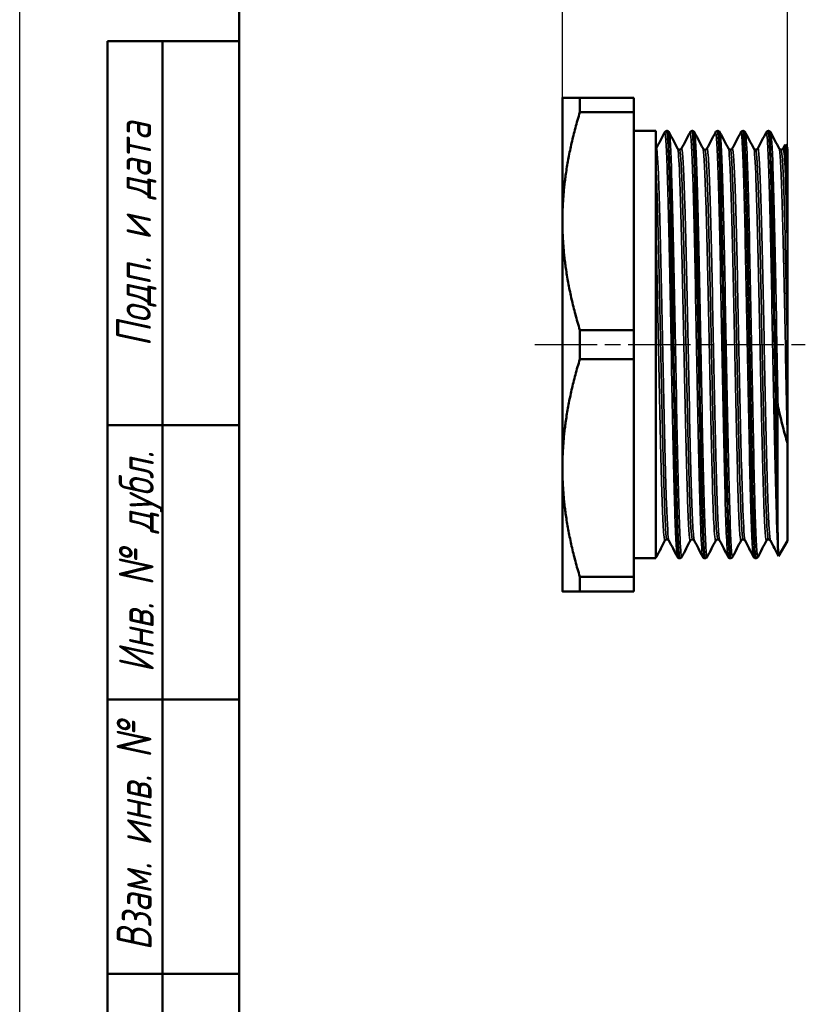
# Model space of a CAD drawing. Header units: millimetres. Extents: x -117 to 734, y -69 to 356.
# Tile 2 of 10: x 0 to 72, y 62 to 152. Entities that reach past the tile are written whole.
import ezdxf
from ezdxf.enums import TextEntityAlignment as Align

# ---------------------------------------------------------------- set-up
doc = ezdxf.new("R2010")
doc.units = ezdxf.units.MM
doc.linetypes.add('CHAIN', pattern=[0.7087, 0.4724, -0.0591, 0.1181, -0.0591])
for name, color, linetype, lineweight in [('Видимые тонкие (ГОСТ)', 7, 'Continuous', 35), ('Видимый контур (ГОСТ)', 7, 'Continuous', 50), ('Кромка (ГОСТ)', 7, 'Continuous', 50), ('Обозначение (ГОСТ)', 7, 'Continuous', 25), ('Осевая линия (ГОСТ)', 7, 'Continuous', 25), ('Размер (ГОСТ)', 7, 'Continuous', 25), ('Эскизная геометрия (ГОСТ)', 7, 'Continuous', 50)]:
    doc.layers.add(name, color=color, linetype=linetype, lineweight=lineweight)
doc.styles.get("Standard").update_dxf_attribs({"font": 'GOST Common Italic.ttf'})
doc.styles.add('Альтернативный текст (ГОСТ)', font='txt', dxfattribs={"width": 0.8})
doc.styles.add('Обычный текст (ГОСТ)', font='GOST Common Italic.ttf')
doc.dimstyles.new('Обычный (ГОСТ)', dxfattribs={"dimtxt": 3.5, "dimasz": 3.5, "dimexe": 1, "dimexo": 0, "dimgap": 0.5, "dimtad": 1, "dimrnd": 1e-08, "dimtxsty": 'Обычный текст (ГОСТ)', "dimblk": 'Filled-1', "dimcen": 0.09, "dimdle": 15, "dimclrd": 256, "dimclre": 256, "dimclrt": 256, "dimazin": 2, "dimtfac": 0.714286, "dimtdec": 3, "dimtmove": 0, "dimatfit": 3, "dimfxl": 1, "dimtolj": 1, "dimlwd": 25, "dimlwe": 25, "dimarcsym": 0})

# ---------------------------------------------------------------- blocks, each defined once
blk = doc.blocks.new('ГОСТ - Доп. графы 1')
at = {"layer": 'Эскизная геометрия (ГОСТ)'}
for p, q in [((-12, 0), (-12, 145)), ((-12, 145), (0, 145)), ((-7, 145), (-7, 0)), ((-12, 110), (-7, 110)), ((-7, 110), (0, 110)), ((-12, 85), (-7, 85)), ((-7, 85), (0, 85)), ((-12, 60), (-7, 60)), ((-7, 60), (0, 60))]:
    blk.add_line(p, q, dxfattribs=at)
at = {"layer": 'Обозначение (ГОСТ)', "char_height": 3.17, "attachment_point": 5, "rotation": 90, "style": 'Альтернативный текст (ГОСТ)'}
for s, insert, width in [('\\fGOST Common|b0|i1;\\H3.1700;Подп. и дата', (-9.373, 127.414), 34.76787), ('\\fGOST Common|b0|i1;\\H3.1700;Инв. № дубл.', (-8.947, 97.547), 24.84382), ('\\fGOST Common|b0|i1;\\H3.1700;Взам. инв. №', (-9.575, 72.532), 24.86686)]:
    blk.add_mtext(s, dxfattribs=dict(at, insert=insert, width=width))
at = {"layer": 'Обозначение (ГОСТ)', "lineweight": 30, "width": 0.8, "flags": 17}
for tag, p in [('Подп._и_дата_2', (-3.532, 127.511)), ('Инв._номер_дубликата', (-3.406, 97.466)), ('Взамен_инв._номера', (-3.46, 72.529)), ('Подп._и_дата_1', (-3.422, 42.352)), ('ИНВЕНТАРНЫЙ_НОМЕР', (-3.329, 12.683))]:
    blk.add_attdef(tag, text='', height=3.17, rotation=90, dxfattribs=at).set_placement(p, align=Align.MIDDLE_CENTER)
blk = doc.blocks.new('Рамки ГОСТ_ граница 297x210')
at = {"layer": 'Кромка (ГОСТ)', "lineweight": 25}
blk.add_line((0, 0), (0, 297), dxfattribs=at)
at = {"layer": 'Кромка (ГОСТ)'}
blk.add_line((20, 292), (20, 5), dxfattribs=at)
blk = doc.blocks.new('Filled-1')
at = {"color": 0}
for p, q in [((0, 0), (-1, 0.143)), ((-1, 0.143), (-1, -0.143)), ((-1, 0), (0, 0)), ((-1, -0.143), (0, 0))]:
    blk.add_line(p, q, dxfattribs=at)
at = {"color": 0, "flags": 128}
blk.add_lwpolyline([(-1, -0.143), (0, 0), (-1, 0.143), (-1, -0.143)], dxfattribs=at)
at = {"color": 0}
blk.add_solid([(-1, -0.143), (0, 0), (-1, 0.143), (-1, -0.143)], dxfattribs=at)
blk = doc.blocks.new('*D9')
at = {"layer": 'Defpoints', "color": 0, "linetype": 'Continuous', "transparency": 16777216}
for p in [(69.933, 159.189), (69.933, 140.236), (49.433, 133.606)]:
    blk.add_point(p, dxfattribs=at)
at = {"layer": 'Размер (ГОСТ)', "linetype": 'Continuous', "lineweight": 25, "transparency": 16777216}
for p, q in [((49.433, 133.606), (49.433, 160.189)), ((69.933, 140.236), (69.933, 160.189)), ((52.933, 159.189), (66.433, 159.189))]:
    blk.add_line(p, q, dxfattribs=at)
at = {"layer": 'Размер (ГОСТ)', "linetype": 'Continuous', "lineweight": 25, "transparency": 16777216, "xscale": 3.5, "yscale": 3.5, "zscale": 3.5, "rotation": 180}
blk.add_blockref('Filled-1', (49.433, 159.189), dxfattribs=at)
at = {"layer": 'Размер (ГОСТ)', "linetype": 'Continuous', "lineweight": 25, "transparency": 16777216, "xscale": 3.5, "yscale": 3.5, "zscale": 3.5}
blk.add_blockref('Filled-1', (69.933, 159.189), dxfattribs=at)
at = {"layer": 'Размер (ГОСТ)', "linetype": 'Continuous', "lineweight": 25, "transparency": 16777216, "insert": (55.282, 163.889), "char_height": 3.5, "attachment_point": 1, "style": 'Обычный текст (ГОСТ)'}
blk.add_mtext('\\A1;20,5', dxfattribs=at)

msp = doc.modelspace()

# ---------------------------------------------------------------- linework, layer by layer
at = {"layer": 'Видимые тонкие (ГОСТ)'}
for points, knots in [([(59.902, 103.01), (59.827, 103.156), (59.753, 104.517), (59.678, 106.863), (59.6, 109.338), (59.522, 112.897), (59.443, 116.854), (59.365, 120.803), (59.287, 125.126), (59.208, 128.995), (59.13, 132.856), (59.052, 136.243), (58.974, 138.508), (58.898, 140.714), (58.822, 141.845), (58.746, 141.701)], [33.023211, 33.023211, 33.023211, 33.023211, 33.629744, 33.629744, 33.629744, 34.269372, 34.269372, 34.269372, 34.907574, 34.907574, 34.907574, 35.544565, 35.544565, 35.544565, 36.164804, 36.164804, 36.164804, 36.164804]), ([(60.316, 103.015), (60.259, 102.913), (60.203, 103.487), (60.146, 104.707), (60.068, 106.394), (59.99, 109.305), (59.912, 112.886), (59.834, 116.464), (59.756, 120.692), (59.678, 124.763), (59.6, 128.858), (59.522, 132.773), (59.443, 135.752), (59.365, 138.725), (59.287, 140.751), (59.208, 141.441), (59.192, 141.583), (59.176, 141.668), (59.16, 141.698)], [26.667049, 26.667049, 26.667049, 26.667049, 27.126948, 27.126948, 27.126948, 27.763197, 27.763197, 27.763197, 28.398995, 28.398995, 28.398995, 29.038622, 29.038622, 29.038622, 29.676825, 29.676825, 29.676825, 29.808642, 29.808642, 29.808642, 29.808642]), ([(62.213, 103.014), (62.152, 103.137), (62.091, 104.05), (62.031, 105.672), (61.953, 107.753), (61.875, 110.989), (61.797, 114.764), (61.716, 118.66), (61.636, 123.109), (61.555, 127.21), (61.477, 131.208), (61.398, 134.853), (61.32, 137.441), (61.241, 140.026), (61.163, 141.543), (61.085, 141.7), (61.076, 141.718), (61.066, 141.718), (61.057, 141.7)], [26.740026, 26.740026, 26.740026, 26.740026, 27.235422, 27.235422, 27.235422, 27.871348, 27.871348, 27.871348, 28.52778, 28.52778, 28.52778, 29.167844, 29.167844, 29.167844, 29.807139, 29.807139, 29.807139, 29.881619, 29.881619, 29.881619, 29.881619]), ([(62.627, 103.018), (62.584, 102.937), (62.542, 103.241), (62.499, 103.93), (62.421, 105.19), (62.343, 107.73), (62.265, 111.066), (62.187, 114.401), (62.109, 118.513), (62.031, 122.617), (61.953, 126.721), (61.875, 130.795), (61.797, 134.063), (61.716, 137.436), (61.636, 139.93), (61.555, 141.039), (61.527, 141.425), (61.499, 141.642), (61.471, 141.694)], [20.383864, 20.383864, 20.383864, 20.383864, 20.732125, 20.732125, 20.732125, 21.368519, 21.368519, 21.368519, 22.004672, 22.004672, 22.004672, 22.640599, 22.640599, 22.640599, 23.297031, 23.297031, 23.297031, 23.525456, 23.525456, 23.525456, 23.525456]), ([(64.524, 103.017), (64.475, 103.116), (64.425, 103.736), (64.376, 104.851), (64.297, 106.611), (64.219, 109.595), (64.141, 113.231), (64.062, 116.864), (63.984, 121.128), (63.906, 125.202), (63.827, 129.275), (63.749, 133.138), (63.671, 136.048), (63.593, 138.957), (63.515, 140.9), (63.436, 141.504), (63.414, 141.678), (63.391, 141.741), (63.369, 141.696)], [20.456841, 20.456841, 20.456841, 20.456841, 20.861516, 20.861516, 20.861516, 21.500301, 21.500301, 21.500301, 22.138741, 22.138741, 22.138741, 22.77685, 22.77685, 22.77685, 23.414639, 23.414639, 23.414639, 23.598433, 23.598433, 23.598433, 23.598433]), ([(64.938, 103.018), (64.908, 102.957), (64.877, 103.097), (64.846, 103.443), (64.767, 104.323), (64.689, 106.532), (64.611, 109.644), (64.532, 112.755), (64.454, 116.751), (64.376, 120.863), (64.297, 124.972), (64.219, 129.176), (64.141, 132.665), (64.062, 136.152), (63.984, 138.906), (63.906, 140.399), (63.865, 141.18), (63.824, 141.614), (63.783, 141.693)], [14.100678, 14.100678, 14.100678, 14.100678, 14.352106, 14.352106, 14.352106, 14.991623, 14.991623, 14.991623, 15.630767, 15.630767, 15.630767, 16.269552, 16.269552, 16.269552, 16.907992, 16.907992, 16.907992, 17.242271, 17.242271, 17.242271, 17.242271]), ([(66.836, 103.018), (66.803, 103.08), (66.77, 103.371), (66.737, 103.893), (66.659, 105.128), (66.581, 107.645), (66.503, 110.964), (66.425, 114.283), (66.347, 118.386), (66.269, 122.491), (66.191, 126.595), (66.113, 130.678), (66.035, 133.963), (65.957, 137.246), (65.879, 139.714), (65.801, 140.895), (65.761, 141.505), (65.72, 141.769), (65.68, 141.691)], [14.173655, 14.173655, 14.173655, 14.173655, 14.442615, 14.442615, 14.442615, 15.07884, 15.07884, 15.07884, 15.714947, 15.714947, 15.714947, 16.35094, 16.35094, 16.35094, 16.986822, 16.986822, 16.986822, 17.315248, 17.315248, 17.315248, 17.315248]), ([(67.25, 103.013), (67.235, 102.983), (67.22, 103.001), (67.205, 103.067), (67.127, 103.416), (67.049, 105.109), (66.971, 107.822), (66.893, 110.534), (66.815, 114.252), (66.737, 118.265), (66.659, 122.278), (66.581, 126.565), (66.503, 130.308), (66.425, 134.05), (66.347, 137.229), (66.269, 139.238), (66.211, 140.737), (66.152, 141.579), (66.094, 141.697)], [7.817493, 7.817493, 7.817493, 7.817493, 7.939053, 7.939053, 7.939053, 8.575521, 8.575521, 8.575521, 9.211866, 9.211866, 9.211866, 9.84809, 9.84809, 9.84809, 10.484197, 10.484197, 10.484197, 10.959086, 10.959086, 10.959086, 10.959086]), ([(69.08, 103.461), (69.002, 104.355), (68.924, 106.569), (68.845, 109.679), (68.767, 112.787), (68.689, 116.774), (68.611, 120.875), (68.533, 124.975), (68.455, 129.168), (68.376, 132.65), (68.298, 136.132), (68.22, 138.885), (68.142, 140.383), (68.092, 141.346), (68.042, 141.787), (67.991, 141.694)], [8.073218, 8.073218, 8.073218, 8.073218, 8.710792, 8.710792, 8.710792, 9.348216, 9.348216, 9.348216, 9.985494, 9.985494, 9.985494, 10.622629, 10.622629, 10.622629, 11.032063, 11.032063, 11.032063, 11.032063]), ([(69.08, 116.651), (69.002, 120.582), (68.924, 124.902), (68.845, 128.783), (68.767, 132.663), (68.689, 136.083), (68.611, 138.388), (68.542, 140.408), (68.474, 141.562), (68.405, 141.7)], [2.842468, 2.842468, 2.842468, 2.842468, 3.480042, 3.480042, 3.480042, 4.117467, 4.117467, 4.117467, 4.6759, 4.6759, 4.6759, 4.6759]), ([(59.131, 104.491), (59.058, 104.635), (58.985, 105.845), (58.913, 107.934), (58.831, 110.279), (58.749, 113.719), (58.668, 117.54), (58.588, 121.276), (58.508, 125.351), (58.428, 128.956), (58.346, 132.685), (58.263, 135.884), (58.181, 137.876), (58.112, 139.53), (58.044, 140.342), (57.975, 140.219)], [33.026226, 33.026226, 33.026226, 33.026226, 33.619123, 33.619123, 33.619123, 34.284833, 34.284833, 34.284833, 34.93561, 34.93561, 34.93561, 35.608787, 35.608787, 35.608787, 36.167818, 36.167818, 36.167818, 36.167818]), ([(61.086, 104.49), (61.081, 104.479), (61.075, 104.474), (61.069, 104.476), (60.989, 104.505), (60.909, 105.84), (60.83, 108.216), (60.75, 110.589), (60.67, 113.987), (60.59, 117.733), (60.511, 121.476), (60.431, 125.544), (60.351, 129.129), (60.271, 132.712), (60.192, 135.791), (60.112, 137.757), (60.052, 139.251), (59.991, 140.095), (59.931, 140.217)], [26.664035, 26.664035, 26.664035, 26.664035, 26.710845, 26.710845, 26.710845, 27.362189, 27.362189, 27.362189, 28.012849, 28.012849, 28.012849, 28.662881, 28.662881, 28.662881, 29.312341, 29.312341, 29.312341, 29.805627, 29.805627, 29.805627, 29.805627]), ([(61.264, 104.594), (61.195, 104.601), (61.125, 105.566), (61.056, 107.365), (60.976, 109.438), (60.896, 112.603), (60.816, 116.229), (60.736, 119.851), (60.656, 123.91), (60.576, 127.597), (60.496, 131.28), (60.417, 134.57), (60.337, 136.811), (60.261, 138.945), (60.185, 140.115), (60.109, 140.118)], [26.703538, 26.703538, 26.703538, 26.703538, 27.269806, 27.269806, 27.269806, 27.922178, 27.922178, 27.922178, 28.573868, 28.573868, 28.573868, 29.22493, 29.22493, 29.22493, 29.84513, 29.84513, 29.84513, 29.84513]), ([(61.442, 104.498), (61.398, 104.584), (61.353, 105.054), (61.309, 105.897), (61.229, 107.415), (61.149, 110.135), (61.069, 113.513), (60.989, 116.887), (60.909, 120.897), (60.83, 124.745), (60.75, 128.588), (60.67, 132.245), (60.59, 134.989), (60.511, 137.731), (60.431, 139.545), (60.351, 140.07), (60.33, 140.212), (60.308, 140.26), (60.286, 140.216)], [26.74304, 26.74304, 26.74304, 26.74304, 27.104919, 27.104919, 27.104919, 27.757004, 27.757004, 27.757004, 28.408348, 28.408348, 28.408348, 29.059008, 29.059008, 29.059008, 29.70904, 29.70904, 29.70904, 29.884633, 29.884633, 29.884633, 29.884633]), ([(63.398, 104.495), (63.34, 104.389), (63.282, 104.947), (63.224, 106.136), (63.144, 107.766), (63.064, 110.571), (62.984, 113.996), (62.905, 117.419), (62.825, 121.44), (62.745, 125.261), (62.666, 129.08), (62.586, 132.677), (62.506, 135.338), (62.427, 137.998), (62.347, 139.708), (62.268, 140.129), (62.259, 140.174), (62.251, 140.205), (62.242, 140.22)], [20.380849, 20.380849, 20.380849, 20.380849, 20.854631, 20.854631, 20.854631, 21.504633, 21.504633, 21.504633, 22.154344, 22.154344, 22.154344, 22.803777, 22.803777, 22.803777, 23.452946, 23.452946, 23.452946, 23.522442, 23.522442, 23.522442, 23.522442]), ([(63.576, 104.601), (63.535, 104.601), (63.494, 104.926), (63.453, 105.575), (63.373, 106.839), (63.293, 109.327), (63.213, 112.541), (63.133, 115.755), (63.054, 119.675), (62.974, 123.522), (62.894, 127.367), (62.814, 131.115), (62.734, 134.021), (62.655, 136.925), (62.575, 138.971), (62.495, 139.751), (62.47, 139.995), (62.445, 140.115), (62.42, 140.113)], [20.420352, 20.420352, 20.420352, 20.420352, 20.754424, 20.754424, 20.754424, 21.405784, 21.405784, 21.405784, 22.056839, 22.056839, 22.056839, 22.707602, 22.707602, 22.707602, 23.358087, 23.358087, 23.358087, 23.561945, 23.561945, 23.561945, 23.561945]), ([(63.754, 104.494), (63.736, 104.525), (63.719, 104.614), (63.702, 104.763), (63.622, 105.455), (63.543, 107.429), (63.463, 110.291), (63.383, 113.151), (63.303, 116.882), (63.224, 120.742), (63.144, 124.6), (63.064, 128.565), (62.984, 131.848), (62.905, 135.129), (62.825, 137.711), (62.745, 139.08), (62.696, 139.925), (62.647, 140.306), (62.598, 140.214)], [20.459855, 20.459855, 20.459855, 20.459855, 20.599855, 20.599855, 20.599855, 21.250483, 21.250483, 21.250483, 21.90079, 21.90079, 21.90079, 22.550792, 22.550792, 22.550792, 23.200503, 23.200503, 23.200503, 23.601448, 23.601448, 23.601448, 23.601448]), ([(65.709, 104.498), (65.68, 104.439), (65.651, 104.547), (65.622, 104.826), (65.542, 105.594), (65.461, 107.65), (65.381, 110.582), (65.301, 113.512), (65.221, 117.3), (65.141, 121.185), (65.061, 125.067), (64.981, 129.024), (64.901, 132.263), (64.821, 135.5), (64.741, 138.001), (64.661, 139.265), (64.625, 139.829), (64.589, 140.146), (64.553, 140.213)], [14.097664, 14.097664, 14.097664, 14.097664, 14.335475, 14.335475, 14.335475, 14.989171, 14.989171, 14.989171, 15.642433, 15.642433, 15.642433, 16.295274, 16.295274, 16.295274, 16.947711, 16.947711, 16.947711, 17.239257, 17.239257, 17.239257, 17.239257]), ([(65.887, 104.594), (65.879, 104.593), (65.871, 104.605), (65.863, 104.63), (65.78, 104.891), (65.698, 106.539), (65.615, 109.225), (65.535, 111.836), (65.455, 115.409), (65.374, 119.226), (65.294, 123.039), (65.214, 127.072), (65.134, 130.514), (65.054, 133.953), (64.973, 136.781), (64.893, 138.429), (64.839, 139.537), (64.785, 140.108), (64.731, 140.112)], [14.137167, 14.137167, 14.137167, 14.137167, 14.202429, 14.202429, 14.202429, 14.876068, 14.876068, 14.876068, 15.530824, 15.530824, 15.530824, 16.185144, 16.185144, 16.185144, 16.839044, 16.839044, 16.839044, 17.27876, 17.27876, 17.27876, 17.27876]), ([(66.065, 104.493), (66, 104.624), (65.935, 105.597), (65.87, 107.305), (65.787, 109.474), (65.704, 112.818), (65.622, 116.624), (65.542, 120.314), (65.461, 124.416), (65.381, 128.105), (65.301, 131.792), (65.221, 135.044), (65.141, 137.211), (65.064, 139.299), (64.986, 140.367), (64.909, 140.221)], [14.17667, 14.17667, 14.17667, 14.17667, 14.70743, 14.70743, 14.70743, 15.381634, 15.381634, 15.381634, 16.03533, 16.03533, 16.03533, 16.688591, 16.688591, 16.688591, 17.318263, 17.318263, 17.318263, 17.318263]), ([(68.021, 104.49), (68.02, 104.489), (68.02, 104.488), (68.019, 104.487), (67.939, 104.35), (67.86, 105.514), (67.78, 107.746), (67.7, 109.978), (67.621, 113.265), (67.541, 116.956), (67.461, 120.646), (67.382, 124.717), (67.302, 128.363), (67.223, 132.007), (67.143, 135.205), (67.063, 137.322), (66.997, 139.081), (66.931, 140.085), (66.865, 140.219)], [7.814479, 7.814479, 7.814479, 7.814479, 7.818726, 7.818726, 7.818726, 8.468427, 8.468427, 8.468427, 9.117987, 9.117987, 9.117987, 9.767411, 9.767411, 9.767411, 10.416701, 10.416701, 10.416701, 10.956071, 10.956071, 10.956071, 10.956071]), ([(68.198, 104.597), (68.138, 104.603), (68.077, 105.337), (68.016, 106.736), (67.936, 108.571), (67.856, 111.54), (67.777, 115.053), (67.697, 118.565), (67.617, 122.599), (67.537, 126.352), (67.457, 130.105), (67.378, 133.555), (67.298, 136.017), (67.218, 138.478), (67.138, 139.937), (67.059, 140.102), (67.053, 140.113), (67.048, 140.119), (67.043, 140.118)], [7.853982, 7.853982, 7.853982, 7.853982, 8.350328, 8.350328, 8.350328, 9.001092, 9.001092, 9.001092, 9.651715, 9.651715, 9.651715, 10.302201, 10.302201, 10.302201, 10.952554, 10.952554, 10.952554, 10.995574, 10.995574, 10.995574, 10.995574]), ([(68.376, 104.498), (68.337, 104.574), (68.298, 104.952), (68.258, 105.629), (68.178, 106.997), (68.099, 109.578), (68.019, 112.86), (67.939, 116.141), (67.86, 120.103), (67.78, 123.959), (67.7, 127.815), (67.621, 131.543), (67.541, 134.403), (67.461, 137.263), (67.382, 139.24), (67.302, 139.94), (67.275, 140.179), (67.248, 140.269), (67.221, 140.215)], [7.893485, 7.893485, 7.893485, 7.893485, 8.215041, 8.215041, 8.215041, 8.864885, 8.864885, 8.864885, 9.514586, 9.514586, 9.514586, 10.164146, 10.164146, 10.164146, 10.81357, 10.81357, 10.81357, 11.035077, 11.035077, 11.035077, 11.035077]), ([(69.933, 113.379), (69.853, 116.735), (69.773, 120.736), (69.694, 124.585), (69.614, 128.433), (69.534, 132.108), (69.454, 134.877), (69.374, 137.645), (69.295, 139.491), (69.215, 140.049), (69.202, 140.139), (69.189, 140.196), (69.176, 140.219)], [2.615652, 2.615652, 2.615652, 2.615652, 3.266601, 3.266601, 3.266601, 3.917381, 3.917381, 3.917381, 4.567996, 4.567996, 4.567996, 4.672886, 4.672886, 4.672886, 4.672886]), ([(69.933, 122.305), (69.853, 126.165), (69.773, 130.018), (69.693, 133.094), (69.613, 136.168), (69.533, 138.447), (69.453, 139.476), (69.42, 139.902), (69.387, 140.112), (69.354, 140.111)], [3.138732, 3.138732, 3.138732, 3.138732, 3.790747, 3.790747, 3.790747, 4.442594, 4.442594, 4.442594, 4.712389, 4.712389, 4.712389, 4.712389]), ([(69.933, 131.243), (69.853, 134.61), (69.773, 137.317), (69.694, 138.827), (69.64, 139.845), (69.586, 140.314), (69.532, 140.215)], [3.661811, 3.661811, 3.661811, 3.661811, 4.31276, 4.31276, 4.31276, 4.751892, 4.751892, 4.751892, 4.751892]), ([(58.953, 104.597), (58.935, 104.595), (58.916, 104.658), (58.898, 104.789), (58.818, 105.365), (58.737, 107.241), (58.657, 110.039), (58.577, 112.82), (58.497, 116.494), (58.417, 120.327), (58.336, 124.197), (58.256, 128.207), (58.175, 131.541), (58.094, 134.875), (58.014, 137.514), (57.933, 138.92)], [32.986723, 32.986723, 32.986723, 32.986723, 33.135528, 33.135528, 33.135528, 33.791367, 33.791367, 33.791367, 34.44309, 34.44309, 34.44309, 35.100988, 35.100988, 35.100988, 35.758885, 35.758885, 35.758885, 35.758885]), ([(58.775, 104.499), (58.739, 104.429), (58.704, 104.607), (58.668, 105.04), (58.588, 106.007), (58.508, 108.235), (58.428, 111.28), (58.346, 114.429), (58.263, 118.435), (58.181, 122.447), (58.098, 126.459), (58.016, 130.45), (57.933, 133.575)], [32.94722, 32.94722, 32.94722, 32.94722, 33.238674, 33.238674, 33.238674, 33.889451, 33.889451, 33.889451, 34.562628, 34.562628, 34.562628, 35.235806, 35.235806, 35.235806, 35.235806])]:
    msp.add_open_spline(points, degree=3, knots=knots, dxfattribs=at)
msp.add_open_spline([(58.004, 103.01), (57.98, 102.965), (57.957, 103.04), (57.933, 103.235)], degree=3, dxfattribs=at)
at = {"layer": 'Видимый контур (ГОСТ)'}
for p, q in [((49.433, 144.856), (49.433, 133.606)), ((51.021, 143.53), (51.021, 144.856)), ((51.021, 144.856), (55.933, 144.856)), ((55.933, 144.856), (55.933, 143.53)), ((51.021, 143.53), (55.933, 143.53)), ((55.933, 123.682), (55.933, 143.53)), ((57.933, 141.831), (55.933, 141.831)), ((57.933, 141.831), (57.933, 102.881)), ((58.943, 141.831), (58.963, 141.831)), ((61.255, 141.831), (61.274, 141.831)), ((63.566, 141.831), (63.585, 141.831)), ((65.877, 141.831), (65.897, 141.831)), ((68.189, 141.831), (68.208, 141.831)), ((69.532, 140.222), (69.723, 140.587)), ((69.933, 140.236), (69.73, 140.588)), ((69.933, 131.263), (69.933, 140.236)), ((49.433, 133.606), (49.433, 111.106)), ((69.933, 131.263), (69.933, 131.243)), ((69.933, 131.243), (69.933, 122.305)), ((51.021, 121.03), (51.021, 123.682)), ((51.021, 123.682), (55.933, 123.682)), ((55.933, 123.682), (55.933, 121.03)), ((69.933, 122.305), (69.933, 113.379)), ((51.021, 121.03), (55.933, 121.03)), ((55.933, 101.182), (55.933, 121.03)), ((69.933, 113.379), (69.933, 113.359)), ((69.933, 104.475), (69.933, 113.359)), ((49.433, 111.106), (49.433, 99.856)), ((69.013, 111.104), (69.013, 110.281)), ((69.933, 104.475), (69.122, 103.071)), ((57.933, 102.881), (55.933, 102.881)), ((60.099, 102.881), (60.118, 102.881)), ((62.41, 102.881), (62.43, 102.881)), ((64.722, 102.881), (64.741, 102.881)), ((67.033, 102.881), (67.053, 102.881)), ((51.021, 99.856), (51.021, 101.182)), ((51.021, 101.182), (55.933, 101.182)), ((55.933, 101.182), (55.933, 99.856)), ((51.021, 99.856), (55.933, 99.856))]:
    msp.add_line(p, q, dxfattribs=at)
for points, weights in [([(49.433, 144.856), (49.433, 144.856), (51.021, 144.856)], [1, 1.03771294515, 1.01483072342]), ([(51.021, 143.53), (49.433, 138.282), (49.433, 133.606)], [1.01483072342, 1.03771294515, 1]), ([(49.433, 133.606), (49.433, 128.929), (51.021, 123.682)], [1, 1.03771294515, 1.01483072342]), ([(51.021, 121.03), (49.433, 115.782), (49.433, 111.106)], [1.01483072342, 1.03771294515, 1]), ([(49.433, 111.106), (49.433, 106.429), (51.021, 101.182)], [1, 1.03771294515, 1.01483072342]), ([(51.021, 99.856), (49.433, 99.856), (49.433, 99.856)], [1.01483072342, 1.03771294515, 1])]:
    msp.add_rational_spline(points, weights, degree=2, dxfattribs=at)
for points, knots in [([(58.746, 141.701), (58.755, 141.719), (58.767, 141.74), (58.808, 141.78), (58.827, 141.795), (58.877, 141.82), (58.909, 141.829), (58.943, 141.831)], [0, 0, 0, 0, 0.03589331, 0.03589331, 0.05457819, 0.05457819, 0.07393408, 0.07393408, 0.07393408, 0.07393408]), ([(58.943, 141.825), (58.996, 141.822), (59.05, 141.207), (59.103, 140.012), (59.181, 138.27), (59.259, 135.304), (59.337, 131.68), (59.415, 128.057), (59.493, 123.795), (59.571, 119.706), (59.649, 115.619), (59.727, 111.726), (59.805, 108.77), (59.883, 105.814), (59.961, 103.81), (60.039, 103.14), (60.059, 102.967), (60.079, 102.883), (60.099, 102.885)], [-36.129061, -36.129061, -36.129061, -36.129061, -35.692662, -35.692662, -35.692662, -35.056796, -35.056796, -35.056796, -34.421063, -34.421063, -34.421063, -33.785458, -33.785458, -33.785458, -33.149979, -33.149979, -33.149979, -32.986723, -32.986723, -32.986723, -32.986723]), ([(58.963, 141.831), (59.009, 141.829), (59.053, 141.811), (59.108, 141.773), (59.125, 141.754), (59.147, 141.724), (59.154, 141.712), (59.16, 141.701)], [0, 0, 0, 0, 0.02680473, 0.02680473, 0.05152112, 0.05152112, 0.07389735, 0.07389735, 0.07389735, 0.07389735]), ([(60.119, 102.881), (60.112, 102.881), (60.106, 102.889), (60.099, 102.906), (60.022, 103.118), (59.944, 104.679), (59.866, 107.293), (59.785, 109.995), (59.705, 113.809), (59.624, 117.962), (59.546, 121.999), (59.468, 126.333), (59.389, 130.132), (59.311, 133.923), (59.233, 137.161), (59.155, 139.226), (59.091, 140.923), (59.027, 141.821), (58.963, 141.828)], [26.702792, 26.702792, 26.702792, 26.702792, 26.754862, 26.754862, 26.754862, 27.390062, 27.390062, 27.390062, 28.046765, 28.046765, 28.046765, 28.685086, 28.685086, 28.685086, 29.322036, 29.322036, 29.322036, 29.84513, 29.84513, 29.84513, 29.84513]), ([(61.057, 141.701), (61.066, 141.719), (61.078, 141.74), (61.119, 141.78), (61.138, 141.795), (61.188, 141.82), (61.221, 141.829), (61.254, 141.831)], [0, 0, 0, 0, 0.03589331, 0.03589331, 0.05457819, 0.05457819, 0.07393408, 0.07393408, 0.07393408, 0.07393408]), ([(61.254, 141.827), (61.32, 141.822), (61.385, 140.887), (61.451, 139.121), (61.53, 136.999), (61.609, 133.692), (61.687, 129.843), (61.766, 126.012), (61.844, 121.665), (61.922, 117.639), (62.001, 113.615), (62.079, 109.933), (62.157, 107.302), (62.236, 104.673), (62.314, 103.106), (62.392, 102.904), (62.398, 102.888), (62.404, 102.881), (62.41, 102.881)], [-29.845876, -29.845876, -29.845876, -29.845876, -29.311282, -29.311282, -29.311282, -28.66893, -28.66893, -28.66893, -28.029689, -28.029689, -28.029689, -27.390843, -27.390843, -27.390843, -26.752378, -26.752378, -26.752378, -26.703538, -26.703538, -26.703538, -26.703538]), ([(62.43, 102.881), (62.357, 102.882), (62.284, 104.054), (62.211, 106.212), (62.133, 108.518), (62.056, 111.939), (61.978, 115.823), (61.9, 119.706), (61.822, 124.032), (61.744, 127.978), (61.665, 132.002), (61.585, 135.609), (61.506, 138.087), (61.429, 140.5), (61.351, 141.83), (61.274, 141.831)], [20.419607, 20.419607, 20.419607, 20.419607, 21.013954, 21.013954, 21.013954, 21.6491, 21.6491, 21.6491, 22.284023, 22.284023, 22.284023, 22.931502, 22.931502, 22.931502, 23.561945, 23.561945, 23.561945, 23.561945]), ([(61.274, 141.831), (61.321, 141.829), (61.364, 141.811), (61.419, 141.773), (61.436, 141.754), (61.459, 141.724), (61.466, 141.712), (61.471, 141.701)], [0, 0, 0, 0, 0.02680473, 0.02680473, 0.05152112, 0.05152112, 0.07389735, 0.07389735, 0.07389735, 0.07389735]), ([(63.369, 141.701), (63.378, 141.719), (63.39, 141.74), (63.431, 141.78), (63.45, 141.795), (63.5, 141.82), (63.532, 141.829), (63.566, 141.831)], [0, 0, 0, 0, 0.03589331, 0.03589331, 0.05457819, 0.05457819, 0.07393408, 0.07393408, 0.07393408, 0.07393408]), ([(63.566, 141.831), (63.643, 141.833), (63.721, 140.491), (63.799, 138.056), (63.877, 135.613), (63.955, 132.083), (64.033, 128.139), (64.111, 124.198), (64.189, 119.864), (64.267, 115.965), (64.345, 112.067), (64.423, 108.624), (64.501, 106.291), (64.574, 104.086), (64.648, 102.885), (64.722, 102.881)], [-23.56269, -23.56269, -23.56269, -23.56269, -22.928846, -22.928846, -22.928846, -22.292677, -22.292677, -22.292677, -21.656783, -21.656783, -21.656783, -21.021151, -21.021151, -21.021151, -20.420352, -20.420352, -20.420352, -20.420352]), ([(64.741, 102.884), (64.679, 102.888), (64.616, 103.741), (64.553, 105.361), (64.475, 107.383), (64.397, 110.592), (64.319, 114.37), (64.24, 118.146), (64.162, 122.47), (64.084, 126.515), (64.006, 130.557), (63.928, 134.298), (63.85, 137.02), (63.771, 139.742), (63.693, 141.432), (63.615, 141.767), (63.605, 141.809), (63.595, 141.83), (63.585, 141.829)], [14.136421, 14.136421, 14.136421, 14.136421, 14.647344, 14.647344, 14.647344, 15.285441, 15.285441, 15.285441, 15.923183, 15.923183, 15.923183, 16.560585, 16.560585, 16.560585, 17.197658, 17.197658, 17.197658, 17.27876, 17.27876, 17.27876, 17.27876]), ([(63.586, 141.831), (63.632, 141.829), (63.675, 141.811), (63.731, 141.773), (63.747, 141.754), (63.77, 141.724), (63.777, 141.712), (63.783, 141.701)], [0, 0, 0, 0, 0.02680473, 0.02680473, 0.05152112, 0.05152112, 0.07389735, 0.07389735, 0.07389735, 0.07389735]), ([(65.68, 141.701), (65.689, 141.719), (65.701, 141.74), (65.742, 141.78), (65.761, 141.795), (65.811, 141.82), (65.844, 141.829), (65.877, 141.831)], [0, 0, 0, 0, 0.03589331, 0.03589331, 0.05457819, 0.05457819, 0.07393408, 0.07393408, 0.07393408, 0.07393408]), ([(65.877, 141.829), (65.888, 141.83), (65.899, 141.806), (65.91, 141.756), (65.988, 141.394), (66.066, 139.676), (66.144, 136.931), (66.222, 134.189), (66.3, 130.437), (66.378, 126.393), (66.456, 122.352), (66.534, 118.042), (66.612, 114.283), (66.69, 110.527), (66.768, 107.343), (66.846, 105.337), (66.909, 103.735), (66.971, 102.891), (67.033, 102.884)], [-17.279505, -17.279505, -17.279505, -17.279505, -17.191099, -17.191099, -17.191099, -16.553619, -16.553619, -16.553619, -15.916787, -15.916787, -15.916787, -15.280552, -15.280552, -15.280552, -14.64486, -14.64486, -14.64486, -14.137167, -14.137167, -14.137167, -14.137167]), ([(65.897, 141.831), (65.943, 141.829), (65.987, 141.811), (66.042, 141.773), (66.059, 141.754), (66.081, 141.724), (66.088, 141.712), (66.094, 141.701)], [0, 0, 0, 0, 0.02680473, 0.02680473, 0.05152112, 0.05152112, 0.07389735, 0.07389735, 0.07389735, 0.07389735]), ([(67.053, 102.888), (67.004, 102.889), (66.956, 103.394), (66.907, 104.386), (66.829, 105.976), (66.751, 108.81), (66.673, 112.348), (66.595, 115.886), (66.517, 120.109), (66.439, 124.214), (66.362, 128.318), (66.284, 132.282), (66.206, 135.353), (66.128, 138.423), (66.05, 140.583), (65.972, 141.422), (65.947, 141.694), (65.922, 141.827), (65.897, 141.824)], [7.853236, 7.853236, 7.853236, 7.853236, 8.249743, 8.249743, 8.249743, 8.885099, 8.885099, 8.885099, 9.520337, 9.520337, 9.520337, 10.155459, 10.155459, 10.155459, 10.790468, 10.790468, 10.790468, 10.995574, 10.995574, 10.995574, 10.995574]), ([(67.991, 141.701), (68.001, 141.719), (68.013, 141.74), (68.054, 141.78), (68.072, 141.795), (68.123, 141.82), (68.155, 141.829), (68.189, 141.831)], [0, 0, 0, 0, 0.03589331, 0.03589331, 0.05457819, 0.05457819, 0.07393408, 0.07393408, 0.07393408, 0.07393408]), ([(68.189, 141.825), (68.212, 141.828), (68.235, 141.716), (68.258, 141.486), (68.336, 140.71), (68.414, 138.6), (68.493, 135.56), (68.57, 132.53), (68.648, 128.591), (68.726, 124.494), (68.804, 120.394), (68.882, 116.156), (68.96, 112.587), (68.978, 111.782), (68.995, 111.011), (69.013, 110.281)], [-10.99632, -10.99632, -10.99632, -10.99632, -10.807059, -10.807059, -10.807059, -10.16982, -10.16982, -10.16982, -9.534787, -9.534787, -9.534787, -8.899329, -8.899329, -8.899329, -8.756034, -8.756034, -8.756034, -8.756034]), ([(68.208, 141.831), (68.255, 141.829), (68.298, 141.811), (68.354, 141.773), (68.37, 141.754), (68.393, 141.724), (68.4, 141.712), (68.405, 141.701)], [0, 0, 0, 0, 0.02680473, 0.02680473, 0.05152112, 0.05152112, 0.07389735, 0.07389735, 0.07389735, 0.07389735]), ([(69.013, 111.104), (68.935, 114.477), (68.857, 118.626), (68.778, 122.757), (68.7, 126.888), (68.622, 130.979), (68.544, 134.251), (68.466, 137.521), (68.388, 139.954), (68.31, 141.086), (68.276, 141.579), (68.242, 141.824), (68.208, 141.823)], [2.525638, 2.525638, 2.525638, 2.525638, 3.162213, 3.162213, 3.162213, 3.798639, 3.798639, 3.798639, 4.43492, 4.43492, 4.43492, 4.712389, 4.712389, 4.712389, 4.712389]), ([(57.933, 140.169), (57.959, 140.192), (57.968, 140.208), (57.974, 140.219), (57.975, 140.22), (57.975, 140.222)], [0, 0, 0, 0, 0.03488961, 0.03488961, 0.03915809, 0.03915809, 0.03915809, 0.03915809]), ([(59.931, 140.222), (59.935, 140.213), (59.943, 140.198), (59.978, 140.163), (59.996, 140.15), (60.044, 140.127), (60.076, 140.119), (60.109, 140.119)], [0, 0, 0, 0, 0.03601997, 0.03601997, 0.05490034, 0.05490034, 0.0744849, 0.0744849, 0.0744849, 0.0744849]), ([(60.109, 140.119), (60.154, 140.119), (60.198, 140.136), (60.249, 140.17), (60.262, 140.186), (60.279, 140.208), (60.284, 140.216), (60.286, 140.222)], [0, 0, 0, 0, 0.02770344, 0.02770344, 0.05188023, 0.05188023, 0.07445278, 0.07445278, 0.07445278, 0.07445278]), ([(62.242, 140.222), (62.247, 140.213), (62.254, 140.198), (62.29, 140.163), (62.307, 140.15), (62.356, 140.127), (62.388, 140.119), (62.42, 140.119)], [0, 0, 0, 0, 0.03601997, 0.03601997, 0.05490034, 0.05490034, 0.0744849, 0.0744849, 0.0744849, 0.0744849]), ([(62.42, 140.119), (62.466, 140.119), (62.509, 140.136), (62.56, 140.17), (62.574, 140.186), (62.591, 140.208), (62.595, 140.216), (62.598, 140.222)], [0, 0, 0, 0, 0.02770344, 0.02770344, 0.05188023, 0.05188023, 0.07445278, 0.07445278, 0.07445278, 0.07445278]), ([(64.553, 140.222), (64.558, 140.213), (64.565, 140.198), (64.601, 140.163), (64.619, 140.15), (64.667, 140.127), (64.699, 140.119), (64.731, 140.119)], [0, 0, 0, 0, 0.03601997, 0.03601997, 0.05490034, 0.05490034, 0.0744849, 0.0744849, 0.0744849, 0.0744849]), ([(64.731, 140.119), (64.777, 140.119), (64.821, 140.136), (64.872, 140.17), (64.885, 140.186), (64.902, 140.208), (64.906, 140.216), (64.909, 140.222)], [0, 0, 0, 0, 0.02770344, 0.02770344, 0.05188023, 0.05188023, 0.07445278, 0.07445278, 0.07445278, 0.07445278]), ([(66.865, 140.222), (66.869, 140.213), (66.877, 140.198), (66.913, 140.163), (66.93, 140.15), (66.979, 140.127), (67.011, 140.119), (67.043, 140.119)], [0, 0, 0, 0, 0.03601997, 0.03601997, 0.05490034, 0.05490034, 0.0744849, 0.0744849, 0.0744849, 0.0744849]), ([(67.043, 140.119), (67.088, 140.119), (67.132, 140.136), (67.183, 140.17), (67.197, 140.186), (67.214, 140.208), (67.218, 140.216), (67.221, 140.222)], [0, 0, 0, 0, 0.02770344, 0.02770344, 0.05188023, 0.05188023, 0.07445278, 0.07445278, 0.07445278, 0.07445278]), ([(69.176, 140.222), (69.181, 140.213), (69.188, 140.198), (69.224, 140.163), (69.242, 140.15), (69.29, 140.127), (69.322, 140.119), (69.354, 140.119)], [0, 0, 0, 0, 0.03601997, 0.03601997, 0.05490034, 0.05490034, 0.0744849, 0.0744849, 0.0744849, 0.0744849]), ([(69.354, 140.119), (69.4, 140.119), (69.443, 140.136), (69.494, 140.17), (69.508, 140.186), (69.525, 140.208), (69.529, 140.216), (69.532, 140.222)], [0, 0, 0, 0, 0.02770344, 0.02770344, 0.05188023, 0.05188023, 0.07445278, 0.07445278, 0.07445278, 0.07445278]), ([(69.933, 131.263), (69.916, 132.615), (69.9, 133.865), (69.866, 136.112), (69.85, 137.096), (69.808, 139.146), (69.783, 139.975), (69.746, 140.532), (69.734, 140.61), (69.723, 140.587)], [-8.2444, -8.2444, -8.2444, -8.2444, -7.780737, -7.780737, -7.312561, -7.312561, -6.603769, -6.603769, -6.271237, -6.271237, -6.271237, -6.271237]), ([(69.013, 111.104), (69.013, 112.587), (69, 114.5), (69.055, 116.424), (69.06, 116.549), (69.068, 116.625), (69.069, 116.639), (69.071, 116.651), (69.072, 116.654), (69.073, 116.657), (69.073, 116.658), (69.074, 116.659), (69.074, 116.66), (69.075, 116.66), (69.075, 116.661), (69.076, 116.661), (69.076, 116.661), (69.076, 116.66), (69.077, 116.66), (69.078, 116.658), (69.079, 116.655), (69.08, 116.651)], [-0.2961764, -0.2961764, -0.2961764, -0.2961764, -0.0331634, -0.0331634, -0.0090688, -0.0090688, -0.0045668, -0.0045668, -0.0033001, -0.0033001, -0.0027803, -0.0027803, -0.0024837, -0.0024837, -0.0022364, -0.0022364, -0.0019552, -0.0019552, -0.0015127, -0.0015127, 0, 0, 0, 0]), ([(69.08, 116.651), (69.22, 116.03), (69.362, 115.438), (69.647, 114.339), (69.788, 113.831), (69.933, 113.359)], [-0.4580409, -0.4580409, -0.4580409, -0.4580409, -0.2251072, -0.2251072, -0.0002688, -0.0002688, -0.0002688, -0.0002688]), ([(69.08, 103.461), (69.058, 103.899), (69.043, 104.711), (69.021, 107.022), (69.014, 108.522), (69.013, 110.281)], [-1.329495, -1.329495, -1.329495, -1.329495, -0.67284, -0.67284, 0, 0, 0, 0]), ([(58.953, 104.593), (58.907, 104.593), (58.864, 104.575), (58.813, 104.541), (58.799, 104.525), (58.782, 104.503), (58.778, 104.495), (58.775, 104.49)], [0, 0, 0, 0, 0.02770344, 0.02770344, 0.05188023, 0.05188023, 0.07445278, 0.07445278, 0.07445278, 0.07445278]), ([(59.131, 104.49), (59.126, 104.498), (59.119, 104.514), (59.083, 104.548), (59.066, 104.562), (59.017, 104.584), (58.985, 104.593), (58.953, 104.593)], [0, 0, 0, 0, 0.03601997, 0.03601997, 0.05490034, 0.05490034, 0.0744849, 0.0744849, 0.0744849, 0.0744849]), ([(61.264, 104.593), (61.219, 104.593), (61.175, 104.575), (61.124, 104.541), (61.111, 104.525), (61.094, 104.503), (61.089, 104.495), (61.086, 104.49)], [0, 0, 0, 0, 0.02770344, 0.02770344, 0.05188023, 0.05188023, 0.07445278, 0.07445278, 0.07445278, 0.07445278]), ([(61.442, 104.49), (61.438, 104.498), (61.43, 104.514), (61.394, 104.548), (61.377, 104.562), (61.329, 104.584), (61.297, 104.593), (61.264, 104.593)], [0, 0, 0, 0, 0.03601997, 0.03601997, 0.05490034, 0.05490034, 0.0744849, 0.0744849, 0.0744849, 0.0744849]), ([(63.576, 104.593), (63.53, 104.593), (63.486, 104.575), (63.436, 104.541), (63.422, 104.525), (63.405, 104.503), (63.401, 104.495), (63.398, 104.49)], [0, 0, 0, 0, 0.02770344, 0.02770344, 0.05188023, 0.05188023, 0.07445278, 0.07445278, 0.07445278, 0.07445278]), ([(63.754, 104.49), (63.749, 104.498), (63.742, 104.514), (63.706, 104.548), (63.688, 104.562), (63.64, 104.584), (63.608, 104.593), (63.576, 104.593)], [0, 0, 0, 0, 0.03601997, 0.03601997, 0.05490034, 0.05490034, 0.0744849, 0.0744849, 0.0744849, 0.0744849]), ([(65.887, 104.593), (65.841, 104.593), (65.798, 104.575), (65.747, 104.541), (65.733, 104.525), (65.716, 104.503), (65.712, 104.495), (65.709, 104.49)], [0, 0, 0, 0, 0.02770344, 0.02770344, 0.05188023, 0.05188023, 0.07445278, 0.07445278, 0.07445278, 0.07445278]), ([(66.065, 104.49), (66.06, 104.498), (66.053, 104.514), (66.017, 104.548), (66, 104.562), (65.951, 104.584), (65.919, 104.593), (65.887, 104.593)], [0, 0, 0, 0, 0.03601997, 0.03601997, 0.05490034, 0.05490034, 0.0744849, 0.0744849, 0.0744849, 0.0744849]), ([(68.198, 104.593), (68.153, 104.593), (68.109, 104.575), (68.058, 104.541), (68.045, 104.525), (68.028, 104.503), (68.023, 104.495), (68.021, 104.49)], [0, 0, 0, 0, 0.02770344, 0.02770344, 0.05188023, 0.05188023, 0.07445278, 0.07445278, 0.07445278, 0.07445278]), ([(68.376, 104.49), (68.372, 104.498), (68.364, 104.514), (68.329, 104.548), (68.311, 104.562), (68.263, 104.584), (68.231, 104.593), (68.198, 104.593)], [0, 0, 0, 0, 0.03601997, 0.03601997, 0.05490034, 0.05490034, 0.0744849, 0.0744849, 0.0744849, 0.0744849]), ([(60.099, 102.881), (60.052, 102.882), (60.009, 102.9), (59.954, 102.938), (59.937, 102.957), (59.914, 102.987), (59.907, 102.999), (59.902, 103.01)], [0, 0, 0, 0, 0.02680473, 0.02680473, 0.05152112, 0.05152112, 0.07389735, 0.07389735, 0.07389735, 0.07389735]), ([(60.316, 103.01), (60.306, 102.993), (60.294, 102.971), (60.253, 102.931), (60.235, 102.916), (60.184, 102.891), (60.152, 102.882), (60.119, 102.881)], [0, 0, 0, 0, 0.03589331, 0.03589331, 0.05457819, 0.05457819, 0.07393408, 0.07393408, 0.07393408, 0.07393408]), ([(62.41, 102.881), (62.364, 102.882), (62.32, 102.9), (62.265, 102.938), (62.248, 102.957), (62.226, 102.987), (62.219, 102.999), (62.213, 103.01)], [0, 0, 0, 0, 0.02680473, 0.02680473, 0.05152112, 0.05152112, 0.07389735, 0.07389735, 0.07389735, 0.07389735]), ([(62.627, 103.01), (62.618, 102.993), (62.606, 102.971), (62.565, 102.931), (62.546, 102.916), (62.496, 102.891), (62.463, 102.882), (62.43, 102.881)], [0, 0, 0, 0, 0.03589331, 0.03589331, 0.05457819, 0.05457819, 0.07393408, 0.07393408, 0.07393408, 0.07393408]), ([(64.721, 102.881), (64.675, 102.882), (64.632, 102.9), (64.576, 102.938), (64.56, 102.957), (64.537, 102.987), (64.53, 102.999), (64.524, 103.01)], [0, 0, 0, 0, 0.02680473, 0.02680473, 0.05152112, 0.05152112, 0.07389735, 0.07389735, 0.07389735, 0.07389735]), ([(64.938, 103.01), (64.929, 102.993), (64.917, 102.971), (64.876, 102.931), (64.858, 102.916), (64.807, 102.891), (64.775, 102.882), (64.741, 102.881)], [0, 0, 0, 0, 0.03589331, 0.03589331, 0.05457819, 0.05457819, 0.07393408, 0.07393408, 0.07393408, 0.07393408]), ([(67.033, 102.881), (66.986, 102.882), (66.943, 102.9), (66.888, 102.938), (66.871, 102.957), (66.849, 102.987), (66.841, 102.999), (66.836, 103.01)], [0, 0, 0, 0, 0.02680473, 0.02680473, 0.05152112, 0.05152112, 0.07389735, 0.07389735, 0.07389735, 0.07389735]), ([(67.25, 103.01), (67.241, 102.993), (67.229, 102.971), (67.188, 102.931), (67.169, 102.916), (67.119, 102.891), (67.086, 102.882), (67.053, 102.881)], [0, 0, 0, 0, 0.03589331, 0.03589331, 0.05457819, 0.05457819, 0.07393408, 0.07393408, 0.07393408, 0.07393408])]:
    msp.add_open_spline(points, degree=3, knots=knots, dxfattribs=at)
for points in [[(57.975, 140.222), (58.232, 140.715), (58.489, 141.208), (58.746, 141.701)], [(59.16, 141.701), (59.417, 141.208), (59.674, 140.715), (59.931, 140.222)], [(60.286, 140.222), (60.543, 140.715), (60.8, 141.208), (61.057, 141.701)], [(61.471, 141.701), (61.728, 141.208), (61.985, 140.715), (62.242, 140.222)], [(62.598, 140.222), (62.855, 140.715), (63.112, 141.208), (63.369, 141.701)], [(63.783, 141.701), (64.04, 141.208), (64.297, 140.715), (64.553, 140.222)], [(64.909, 140.222), (65.166, 140.715), (65.423, 141.208), (65.68, 141.701)], [(66.094, 141.701), (66.351, 141.208), (66.608, 140.715), (66.865, 140.222)], [(67.221, 140.222), (67.478, 140.715), (67.735, 141.208), (67.991, 141.701)], [(68.405, 141.701), (68.662, 141.208), (68.919, 140.715), (69.176, 140.222)], [(58.775, 104.49), (58.518, 103.997), (58.261, 103.503), (58.004, 103.01)], [(59.902, 103.01), (59.645, 103.503), (59.388, 103.997), (59.131, 104.49)], [(61.086, 104.49), (60.829, 103.997), (60.573, 103.503), (60.316, 103.01)], [(62.213, 103.01), (61.956, 103.503), (61.699, 103.997), (61.442, 104.49)], [(63.398, 104.49), (63.141, 103.997), (62.884, 103.503), (62.627, 103.01)], [(64.524, 103.01), (64.267, 103.503), (64.011, 103.997), (63.754, 104.49)], [(65.709, 104.49), (65.452, 103.997), (65.195, 103.503), (64.938, 103.01)], [(66.836, 103.01), (66.579, 103.503), (66.322, 103.997), (66.065, 104.49)], [(68.021, 104.49), (67.764, 103.997), (67.507, 103.503), (67.25, 103.01)], [(69.115, 103.071), (68.869, 103.544), (68.623, 104.017), (68.376, 104.49)], [(69.122, 103.071), (69.108, 103.046), (69.094, 103.176), (69.08, 103.461)], [(58.004, 103.01), (57.993, 102.988), (57.978, 102.959), (57.933, 102.925)]]:
    msp.add_open_spline(points, degree=3, dxfattribs=at)
at = {"layer": 'Осевая линия (ГОСТ)', "linetype": 'CHAIN', "ltscale": 11.993792}
msp.add_line((46.933, 122.356), (71.556, 122.356), dxfattribs=at)

# ---------------------------------------------------------------- block references
for name, p in [('Рамки ГОСТ_ граница 297x210', (0, 0)), ('ГОСТ - Доп. графы 1', (20, 5))]:
    msp.add_blockref(name, p)

# ---------------------------------------------------------------- dimensions: what is measured, and where the dimension line sits
at = {"layer": 'Размер (ГОСТ)', "linetype": 'Continuous', "lineweight": 25}
dim = msp.add_linear_dim(base=(69.933, 159.189), p1=(49.433, 133.606), p2=(69.933, 140.236), dimstyle='Обычный (ГОСТ)', override={"dimgap": 0.5, "dimdec": 2, "dimtol": 0, "dimlim": 0, "dimtp": 0, "dimtm": 0, "dimtdec": 3, "dimtofl": 0, "dimatfit": 1}, dxfattribs=at)
dim.commit()
dim.dimension.update_dxf_attribs({"geometry": '*D9', "text_midpoint": (59.683, 159.189), "dimtype": 160})

doc.saveas('drawing.dxf')
